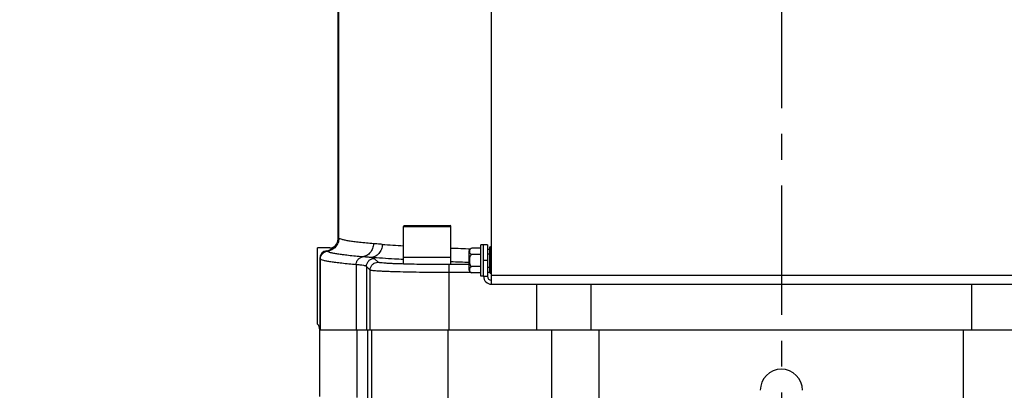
# Model space of a CAD drawing. Extents: x 0 to 2037, y -777 to 1557.
# Tile 17 of 65: x 342 to 529, y 452 to 523. Entities that reach past the tile are written whole.
import ezdxf

# ---------------------------------------------------------------- set-up
doc = ezdxf.new("R2010")
doc.units = 0
doc.header["$LTSCALE"] = 65.395
doc.linetypes.add('CENTER', pattern=[0.6, 0.375, -0.075, 0.075, -0.075])
doc.layers.get('0').update_dxf_attribs({"linetype": 'CONTINUOUS'})
doc.layers.add('3_ALL_AXES', color=7, linetype='CONTINUOUS')
doc.layers.add('6_ALL_SURFACES', color=7, linetype='CONTINUOUS')
doc.styles.get("Standard").update_dxf_attribs({"font": 'arial.ttf'})
doc.dimstyles.new('DIMSTYLE_1', dxfattribs={"dimtxt": 8, "dimasz": 3, "dimexe": 2, "dimexo": 1.5, "dimgap": 2, "dimtad": 1, "dimdec": 1, "dimlfac": 2, "dimtxsty": 'STANDARD', "dimblk": '_ARROW_FILLED', "dimblk1": '_ARROW_FILLED', "dimblk2": '_ARROW_FILLED', "dimcen": 0.09, "dimazin": 3, "dimtp": 0.8, "dimtm": 0.8, "dimtfac": 1, "dimtdec": 65535, "dimtofl": 0, "dimtmove": 0, "dimatfit": 3, "dimtolj": 1})
doc.dimstyles.new('DIMSTYLE_2', dxfattribs={"dimtxt": 8, "dimasz": 3, "dimexe": 2, "dimexo": 1.5, "dimgap": 2, "dimtad": 1, "dimdec": 1, "dimlfac": 2, "dimtxsty": 'STANDARD', "dimblk": '_ARROW_FILLED', "dimblk1": '_ARROW_FILLED', "dimblk2": '_ARROW_FILLED', "dimcen": 0.09, "dimazin": 3, "dimtp": 0.5, "dimtm": 0.5, "dimtfac": 1, "dimtdec": 65535, "dimtofl": 0, "dimtmove": 0, "dimatfit": 3, "dimtolj": 1})

# ---------------------------------------------------------------- blocks, each defined once
blk = doc.blocks.new('_ARROW_FILLED')
at = {"color": 0, "linetype": 'BYBLOCK'}
blk.add_solid([(0, 0), (-1, 0.25), (-1, -0.25)], dxfattribs=at)
blk = doc.blocks.new('*D1')
at = {"color": 2, "linetype": 'CONTINUOUS'}
for p, q in [((514.06, 684.33), (666.27, 684.33)), ((666.27, 684.33), (670.27, 684.33)), ((668.27, 684.33), (668.27, 514.33)), ((668.27, 344.33), (668.27, 514.33)), ((667.17, 344.33), (670.27, 344.33))]:
    blk.add_line(p, q, dxfattribs=at)
at = {"color": 2, "linetype": 'CONTINUOUS', "xscale": 3, "yscale": 3, "zscale": 3}
for p, rotation in [((668.27, 684.33), 90), ((668.27, 344.33), 270)]:
    blk.add_blockref('_ARROW_FILLED', p, dxfattribs=dict(at, rotation=rotation))
at = {"color": 2, "linetype": 'CONTINUOUS', "insert": (658.27, 514.33), "char_height": 8, "width": 42.8253, "attachment_point": 2, "rotation": 90}
blk.add_mtext('695 max', dxfattribs=at)
blk = doc.blocks.new('*D2')
at = {"color": 2, "linetype": 'CONTINUOUS'}
for p, q in [((632.31, 365.56), (632.31, 722.06)), ((486.31, 720.06), (559.31, 720.06)), ((632.31, 720.06), (559.31, 720.06))]:
    blk.add_line(p, q, dxfattribs=at)
at = {"color": 2, "linetype": 'CONTINUOUS', "xscale": 3, "yscale": 3, "zscale": 3, "rotation": 180}
blk.add_blockref('_ARROW_FILLED', (486.31, 720.06), dxfattribs=at)
at = {"color": 2, "linetype": 'CONTINUOUS', "xscale": 3, "yscale": 3, "zscale": 3}
blk.add_blockref('_ARROW_FILLED', (632.31, 720.06), dxfattribs=at)
at = {"color": 2, "linetype": 'CONTINUOUS', "insert": (559.31, 730.06), "char_height": 8, "width": 18.6468, "attachment_point": 2}
blk.add_mtext('292', dxfattribs=at)
blk = doc.blocks.new('*D7')
at = {"color": 2, "linetype": 'CONTINUOUS'}
for p, q in [((123.81, 476.83), (123.81, 722.06)), ((123.81, 720.06), (305.06, 720.06)), ((486.31, 720.06), (305.06, 720.06))]:
    blk.add_line(p, q, dxfattribs=at)
at = {"color": 2, "linetype": 'CONTINUOUS', "xscale": 3, "yscale": 3, "zscale": 3, "rotation": 180}
blk.add_blockref('_ARROW_FILLED', (123.81, 720.06), dxfattribs=at)
at = {"color": 2, "linetype": 'CONTINUOUS', "xscale": 3, "yscale": 3, "zscale": 3}
blk.add_blockref('_ARROW_FILLED', (486.31, 720.06), dxfattribs=at)
at = {"color": 2, "linetype": 'CONTINUOUS', "insert": (305.06, 730.06), "char_height": 8, "width": 7.4349, "attachment_point": 2}
blk.add_mtext('A', dxfattribs=at)

msp = doc.modelspace()

# ---------------------------------------------------------------- linework, layer by layer
at = {"color": 7, "linetype": 'CONTINUOUS'}
for p, q in [((402.255, 481.296), (402.255, 602.828)), ((414.631, 477.578), (414.631, 483.428)), ((414.781, 483.578), (423.481, 483.578)), ((423.631, 477.578), (423.631, 483.428)), ((400.641, 479.328), (398.307, 479.328)), ((398.307, 464.897), (398.307, 479.328)), ((430.557, 479.953), (429.807, 479.953)), ((430.557, 479.953), (430.557, 473.953)), ((430.557, 478.203), (430.957, 478.203)), ((431.057, 479.578), (430.957, 479.478)), ((430.957, 479.478), (430.957, 474.678)), ((431.057, 479.578), (431.307, 479.578)), ((431.057, 479.578), (431.057, 474.578)), ((398.753, 477.329), (398.753, 463.829)), ((414.631, 477.578), (423.631, 477.578)), ((430.557, 475.703), (430.957, 475.703)), ((431.057, 474.578), (430.957, 474.678)), ((431.057, 474.578), (431.307, 474.578)), ((398.753, 463.828), (573.86, 463.828))]:
    msp.add_line(p, q, dxfattribs=at)
at = {"color": 9, "linetype": 'CONTINUOUS'}
for p, q in [((402.358, 481.194), (402.358, 602.828)), ((414.631, 483.428), (423.631, 483.428)), ((402.358, 481.194), (402.255, 481.296)), ((400.169, 478.715), (400.067, 478.817)), ((400.173, 478.71), (400.169, 478.715)), ((430.953, 479.058), (430.552, 479.071)), ((398.86, 477.223), (398.753, 477.329)), ((398.86, 463.828), (398.86, 477.223)), ((409.8, 476.628), (409.092, 477.336)), ((430.557, 476.953), (429.807, 476.953)), ((405.652, 476.163), (405.652, 463.828)), ((407.593, 475.836), (407.593, 463.828)), ((408.301, 475.128), (407.593, 475.836)), ((408.301, 463.828), (408.301, 475.128)), ((427.107, 476.173), (423.292, 476.173)), ((423.292, 463.828), (423.292, 476.173)), ((427.447, 474.673), (423.292, 474.673)), ((430.957, 474.673), (430.557, 474.673)), ((429.807, 473.953), (430.557, 473.953)), ((431.307, 474.203), (541.307, 474.203)), ((439.939, 463.828), (439.939, 472.453)), ((450.243, 463.828), (450.243, 472.453)), ((522.371, 472.453), (522.371, 463.828)), ((405.858, 450.942), (405.858, 463.828)), ((407.87, 450.848), (407.87, 463.828)), ((408.56, 463.828), (408.56, 450.823)), ((423.027, 463.828), (423.027, 450.604)), ((442.776, 449.915), (442.776, 463.828)), ((451.767, 449.495), (451.767, 463.828)), ((520.846, 449.495), (520.846, 463.828))]:
    msp.add_line(p, q, dxfattribs=at)
at = {"color": 3, "linetype": 'CONTINUOUS'}
for p, q in [((431.307, 472.453), (431.307, 566.453)), ((429.807, 473.953), (429.807, 479.953)), ((431.307, 472.453), (541.307, 472.453))]:
    msp.add_line(p, q, dxfattribs=at)
at = {"color": 7, "linetype": 'CONTINUOUS'}
for centre, radius, start, end in [((414.781, 483.428), 0.15, 90, 180), ((423.481, 483.428), 0.15, 0, 90), ((399.758, 481.295), 2.498, 277.10353, 332.04072), ((400.641, 480.826), 1.498, 269.99739, 332.05335), ((399.756, 481.296), 2.499, 332.04574, 0.00558), ((431.307, 473.953), 0.75, 180, 270)]:
    msp.add_arc(centre, radius, start, end, dxfattribs=at)
at = {"color": 9, "linetype": 'CONTINUOUS'}
for centre, radius, start, end in [((402.551, 481.381), 0.269, 224.16705, 225.6163), ((430.285, 747.277), 267.98, 265.78961, 266.64992), ((454.901, 1257.643), 778.953, 267.698977, 267.97156), ((456.5, 1374.089), 897.941, 267.90187, 268.123765)]:
    msp.add_arc(centre, radius, start, end, dxfattribs=at)
at = {"color": 3, "linetype": 'CONTINUOUS'}
msp.add_arc((431.307, 473.953), 1.5, 180, 270, dxfattribs=at)
at = {"color": 7, "linetype": 'CONTINUOUS'}
for centre, major_axis, ratio, start_param, end_param in [((400.254, 477.327), (1.062, -1.062), 0.9987828, 2.4809133, 3.9263818), ((397.252, 463.826), (0.833, 1.251), 0.9980229, -0.9821146, -0.1900888)]:
    msp.add_ellipse(centre, major_axis=major_axis, ratio=ratio, start_param=start_param, end_param=end_param, dxfattribs=at)
at = {"color": 9, "linetype": 'CONTINUOUS'}
for points, knots in [([(402.358, 481.194), (402.357, 480.894), (402.247, 480.29), (401.772, 479.505), (401.052, 478.937), (400.466, 478.752), (400.169, 478.715)], [0, 0, 0, 0, 0.2499471, 0.4999767, 0.7500196, 1, 1, 1, 1]), ([(402.363, 481.189), (402.362, 480.89), (402.252, 480.285), (401.777, 479.5), (401.056, 478.932), (400.471, 478.747), (400.173, 478.71)], [0, 0, 0, 0, 0.2499519, 0.4999856, 0.7500276, 1, 1, 1, 1]), ([(408.927, 480.13), (408.044, 480.204), (406.802, 480.32), (405.26, 480.505), (404.35, 480.635), (403.609, 480.766), (403.038, 480.896), (402.668, 481.012), (402.463, 481.111), (402.39, 481.162), (402.363, 481.189)], [0, 0, 0, 0, 0.3976085, 0.5598504, 0.6973375, 0.8098971, 0.8975048, 0.9604319, 0.9829699, 1, 1, 1, 1]), ([(408.927, 480.13), (408.923, 479.83), (408.816, 479.233), (408.376, 478.451), (407.708, 477.878), (407.157, 477.688), (406.881, 477.65)], [0, 0, 0, 0, 0.2579423, 0.5120962, 0.759366, 1, 1, 1, 1]), ([(410.611, 480.02), (410.606, 479.699), (410.486, 479.059), (409.991, 478.237), (409.25, 477.67), (408.65, 477.527), (408.358, 477.522)], [0, 0, 0, 0, 0.2611626, 0.5166103, 0.7623918, 1, 1, 1, 1]), ([(410.611, 480.02), (410.465, 480.031), (409.903, 480.066), (409.341, 480.094), (408.927, 480.13)], [0, 0, 0, 0, 0.2601007, 1, 1, 1, 1]), ([(398.86, 477.223), (398.86, 477.402), (398.927, 477.765), (399.211, 478.236), (399.644, 478.577), (399.995, 478.688), (400.173, 478.71)], [0, 0, 0, 0, 0.2499471, 0.4999767, 0.7500196, 1, 1, 1, 1]), ([(406.881, 477.65), (405.977, 477.725), (404.706, 477.841), (403.128, 478.026), (402.199, 478.156), (401.442, 478.287), (400.859, 478.417), (400.483, 478.532), (400.274, 478.632), (400.201, 478.683), (400.173, 478.71)], [0, 0, 0, 0, 0.3985037, 0.5609799, 0.6985551, 0.8110532, 0.8984436, 0.9609879, 0.9832687, 1, 1, 1, 1]), ([(405.652, 476.163), (404.737, 476.238), (403.448, 476.354), (401.848, 476.539), (400.907, 476.669), (400.141, 476.799), (399.552, 476.93), (399.172, 477.045), (398.961, 477.145), (398.887, 477.196), (398.86, 477.223)], [0, 0, 0, 0, 0.3990412, 0.5616576, 0.6992854, 0.8117458, 0.8990051, 0.9613198, 0.9834468, 1, 1, 1, 1]), ([(405.652, 476.163), (405.655, 476.343), (405.719, 476.701), (405.983, 477.17), (406.384, 477.514), (406.715, 477.628), (406.881, 477.65)], [0, 0, 0, 0, 0.2578772, 0.512002, 0.759296, 1, 1, 1, 1]), ([(408.358, 477.522), (408.245, 477.534), (407.753, 477.581), (407.26, 477.619), (406.881, 477.65)], [0, 0, 0, 0, 0.2300779, 1, 1, 1, 1]), ([(407.593, 475.836), (407.593, 476.031), (407.672, 476.425), (408.005, 476.923), (408.503, 477.257), (408.897, 477.335), (409.092, 477.336)], [0, 0, 0, 0, 0.2499578, 0.5, 0.7500422, 1, 1, 1, 1]), ([(408.301, 475.128), (408.301, 475.323), (408.38, 475.717), (408.713, 476.215), (409.211, 476.549), (409.605, 476.627), (409.8, 476.628)], [0, 0, 0, 0, 0.2499578, 0.5, 0.7500422, 1, 1, 1, 1]), ([(414.625, 477.141), (414.054, 477.17), (411.964, 477.283), (409.874, 477.412), (408.358, 477.522)], [0, 0, 0, 0, 0.2735176, 1, 1, 1, 1]), ([(409.092, 477.336), (409.07, 477.358), (408.991, 477.393), (408.841, 477.437), (408.621, 477.482), (408.453, 477.508), (408.358, 477.522)], [0, 0, 0, 0, 0.1232319, 0.3290094, 0.6210772, 1, 1, 1, 1]), ([(414.628, 476.282), (414.282, 476.293), (413.627, 476.314), (412.701, 476.35), (411.891, 476.39), (411.206, 476.432), (410.654, 476.476), (410.28, 476.516), (410.052, 476.551), (409.935, 476.574), (409.854, 476.597), (409.812, 476.616), (409.8, 476.628)], [0, 0, 0, 0, 0.2137883, 0.4056184, 0.5734, 0.7153153, 0.8298454, 0.9158054, 0.9478154, 0.9724448, 0.9897374, 1, 1, 1, 1]), ([(423.292, 476.173), (421.756, 476.173), (418.867, 476.189), (415.979, 476.243), (414.628, 476.282)], [0, 0, 0, 0, 0.5319493, 1, 1, 1, 1]), ([(407.593, 475.836), (407.575, 475.855), (407.514, 475.887), (407.396, 475.927), (407.227, 475.967), (406.903, 476.026), (406.372, 476.095), (405.914, 476.14), (405.652, 476.163)], [0, 0, 0, 0, 0.0392484, 0.1019117, 0.189311, 0.3017689, 0.6016496, 1, 1, 1, 1]), ([(423.292, 474.673), (422.338, 474.673), (420.464, 474.679), (417.741, 474.704), (415.221, 474.744), (413.292, 474.791), (411.92, 474.836), (411.041, 474.872), (410.276, 474.909), (409.63, 474.949), (409.11, 474.989), (408.757, 475.026), (408.542, 475.058), (408.431, 475.08), (408.354, 475.101), (408.313, 475.118), (408.301, 475.128)], [0, 0, 0, 0, 0.1906963, 0.3743835, 0.5443126, 0.6942486, 0.7599689, 0.8187021, 0.8699125, 0.9131358, 0.947985, 0.9741599, 0.9839302, 0.9914734, 0.9968024, 1, 1, 1, 1])]:
    msp.add_open_spline(points, degree=3, knots=knots, dxfattribs=at)
at = {"layer": '3_ALL_AXES', "color": 2, "linetype": 'CENTER'}
msp.add_line((486.307, 726.589), (486.307, 205.043), dxfattribs=at)
at = {"layer": '3_ALL_AXES', "color": 7, "linetype": 'CONTINUOUS'}
for p, q in [((427.107, 475.144), (427.107, 478.763)), ((429.307, 479.263), (427.607, 479.263)), ((429.307, 478.108), (427.607, 478.108)), ((429.807, 479.903), (429.307, 479.903)), ((429.307, 474.003), (429.307, 479.903)), ((414.631, 477.578), (423.631, 477.578)), ((414.631, 476.328), (414.631, 477.578)), ((423.631, 476.328), (423.631, 477.578)), ((429.307, 475.799), (427.607, 475.799)), ((429.307, 474.644), (427.607, 474.644)), ((429.807, 474.003), (429.307, 474.003))]:
    msp.add_line(p, q, dxfattribs=at)
for centre, radius, start, end in [((427.607, 478.763), 0.5, 90, 180), ((427.607, 475.144), 0.5, 180, 269.99983), ((486.307, 452.328), 4, 0, 180)]:
    msp.add_arc(centre, radius, start, end, dxfattribs=at)
for points, knots in [([(427.145, 478.705), (427.144, 478.647), (427.149, 478.53), (427.193, 478.348), (427.333, 478.16), (427.508, 478.108), (427.607, 478.108)], [0, 0, 0, 0, 0.2040807, 0.4133925, 0.6529462, 1, 1, 1, 1]), ([(427.607, 478.108), (427.551, 478.108), (427.438, 478.066), (427.326, 477.937), (427.251, 477.785), (427.188, 477.569), (427.152, 477.29), (427.141, 476.954), (427.152, 476.617), (427.187, 476.338), (427.251, 476.122), (427.325, 475.97), (427.438, 475.84), (427.551, 475.799), (427.607, 475.799)], [0, 0, 0, 0, 0.0622163, 0.1247372, 0.1872853, 0.2498498, 0.3748646, 0.4999363, 0.6250079, 0.7500304, 0.8125943, 0.8751544, 0.9377063, 1, 1, 1, 1]), ([(427.607, 479.263), (427.513, 479.263), (427.346, 479.216), (427.204, 479.043), (427.154, 478.871), (427.145, 478.76), (427.145, 478.705)], [0, 0, 0, 0, 0.3473393, 0.5892909, 0.7979706, 1, 1, 1, 1]), ([(427.145, 475.238), (427.144, 475.181), (427.15, 475.064), (427.194, 474.883), (427.334, 474.695), (427.509, 474.644), (427.607, 474.644)], [0, 0, 0, 0, 0.203935, 0.4131998, 0.6529266, 1, 1, 1, 1]), ([(427.607, 475.799), (427.512, 475.799), (427.345, 475.752), (427.203, 475.577), (427.154, 475.405), (427.145, 475.293), (427.145, 475.238)], [0, 0, 0, 0, 0.3473231, 0.5890916, 0.7978145, 1, 1, 1, 1])]:
    msp.add_open_spline(points, degree=3, knots=knots, dxfattribs=at)
at = {"layer": '6_ALL_SURFACES', "color": 7, "linetype": 'CONTINUOUS'}
msp.add_line((398.757, 451.166), (398.757, 463.828), dxfattribs=at)

# ---------------------------------------------------------------- dimensions: what is measured, and where the dimension line sits
at = {"color": 2, "linetype": 'CONTINUOUS'}
for base, p1, p2, angle, text, picture, middle in [((123.807, 720.061), (486.307, 735.769), (123.807, 475.328), 180, 'A', '*D7', (305.027, 720.061)), ((668.27, 684.328), (671.77, 344.328), (512.557, 684.328), 90, '695 max', '*D1', (668.27, 514.415))]:
    dim = msp.add_linear_dim(base=base, p1=p1, p2=p2, angle=angle, text=text, dimstyle='DIMSTYLE_1', dxfattribs=at)
    dim.commit()
    dim.dimension.update_dxf_attribs({"geometry": picture, "text_midpoint": middle, "dimtype": 160})
dim = msp.add_linear_dim(base=(632.307, 720.061), p1=(486.307, 735.769), p2=(632.307, 364.06), dimstyle='DIMSTYLE_2', dxfattribs=at)
dim.commit()
dim.dimension.update_dxf_attribs({"geometry": '*D2', "text_midpoint": (559.16, 720.061), "dimtype": 160})

doc.saveas('drawing.dxf')
